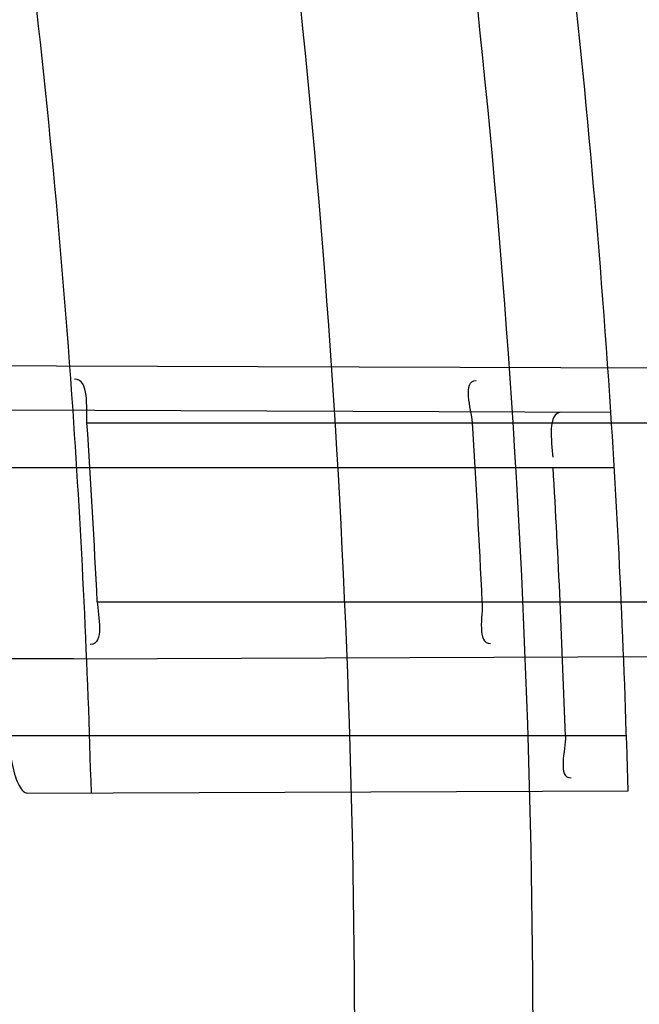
# Model space of a CAD drawing. Header units: millimetres. Extents: x 0 to 297, y 0 to 210.
# Tile 96 of 256: x 147.143 to 147.1638, y 93.0391 to 93.0721. Entities that reach past the tile are written whole.
import ezdxf

# ---------------------------------------------------------------- set-up
doc = ezdxf.new("R2010")
doc.units = ezdxf.units.MM
doc.header["$LTSCALE"] = 16.335
doc.layers.get('0').update_dxf_attribs({"linetype": 'CONTINUOUS'})
for name, color, linetype in [('01_GLOBAL', 7, 'CONTINUOUS'), ('INTFCLR_1', 7, 'CONTINUOUS'), ('INTFCLR_144815', 7, 'CONTINUOUS')]:
    doc.layers.add(name, color=color, linetype=linetype)

msp = doc.modelspace()

# ---------------------------------------------------------------- linework, layer by layer
at = {"color": 7, "linetype": 'Continuous'}
msp.add_circle((147.7028034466, 92.1254639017), 2.28, dxfattribs=at)
at = {"color": 9, "linetype": 'Continuous'}
msp.add_arc((147.7028034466, 92.1254639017), 2.2507792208, 92.9674534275, 177.0325465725, dxfattribs=at)
at = {"layer": '01_GLOBAL', "color": 7, "linetype": 'Continuous'}
msp.add_circle((147.7028034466, 92.1254639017), 2.31, dxfattribs=at)
at = {"layer": 'INTFCLR_1', "color": 6, "linetype": 'Continuous'}
for p, q in [((147.099431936, 93.06070035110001), (147.1442805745, 93.0605437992)), ((147.1448474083, 93.0507214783), (147.1001148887, 93.0505653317))]:
    msp.add_line(p, q, dxfattribs=at)
at = {"layer": 'INTFCLR_1', "color": 9, "linetype": 'Continuous'}
for p, q in [((147.1442805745, 93.0605437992), (147.194831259, 93.0603673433)), ((147.1628776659, 93.0589788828), (147.1426817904, 93.05904938)), ((147.1453021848, 93.0586316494), (147.1949129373, 93.0586316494)), ((147.142245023, 93.0571316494), (147.1629918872, 93.0571316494)), ((147.1456468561, 93.0526316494), (147.1952109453, 93.0526316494)), ((147.1448474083, 93.0507214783), (147.1953015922, 93.0508975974)), ((147.1634002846, 93.0481316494), (147.1426812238, 93.0481316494)), ((147.1433020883, 93.0462160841), (147.1634537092, 93.04628642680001))]:
    msp.add_line(p, q, dxfattribs=at)
at = {"layer": 'INTFCLR_1', "color": 6, "linetype": 'Continuous'}
msp.add_lwpolyline([(147.1427582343, 93.0473516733), (147.1427773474, 93.04724460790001), (147.1427983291, 93.0471411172), (147.1428211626, 93.0470411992), (147.1428459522, 93.0469442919), (147.142872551, 93.0468509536), (147.1429005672, 93.0467628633), (147.1429299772, 93.0466801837), (147.1429607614, 93.04660275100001), (147.1429925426, 93.0465317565), (147.1430253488, 93.04646728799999), (147.1430591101, 93.04640925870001), (147.1430933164, 93.0463586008), (147.1431279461, 93.0463154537), (147.1431629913, 93.0462796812), (147.1431979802, 93.0462518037), (147.143232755, 93.0462319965), (147.1432674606, 93.0462200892), (147.1433020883, 93.0462160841)], dxfattribs=at)
for centre, radius, start, end in [((146.8326356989, 93.03763164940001), 0.3620710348, 270, 90.00000002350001), ((146.8326356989, 93.03763164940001), 0.3440948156, 270, 90.00000002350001), ((146.8326356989, 93.03763164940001), 0.312931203, 1.5733270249, 3.9231443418), ((146.8326356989, 93.03763164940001), 0.330931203, 1.4986159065, 3.6985216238), ((146.8321389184, 93.0376320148), 0.3138665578, 2.7391998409, 3.8363115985), ((146.8330324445, 93.03763198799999), 0.3258756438, 2.6381874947, 3.6947414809), ((146.832917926, 93.037632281), 0.328601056, 1.8310102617, 3.4019618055)]:
    msp.add_arc(centre, radius, start, end, dxfattribs=at)
at = {"layer": 'INTFCLR_1', "color": 9, "linetype": 'Continuous'}
for radius, start, end in [(0.312931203, 3.9231443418, 7.0825175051), (0.330931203, 3.6985216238, 6.706499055)]:
    msp.add_arc((146.8326356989, 93.03763164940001), radius, start, end, dxfattribs=at)
for points, knots in [([(147.1545442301, 92.9256703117), (147.1552565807, 92.92760868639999), (147.1566525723, 92.9315227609), (147.1593123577, 92.9394604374), (147.1636279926, 92.9537082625), (147.1676297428, 92.9704311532), (147.1702721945, 92.98537709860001), (147.1713830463, 92.99300879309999), (147.1719563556, 92.9974228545), (147.1732796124, 93.008504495), (147.1746545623, 93.02743949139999), (147.1744340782, 93.04977945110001), (147.1733950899, 93.0642567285), (147.1727415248, 93.0709415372), (147.1722603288, 93.07538757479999), (147.1707735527, 93.08738744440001), (147.1673977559, 93.1066025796), (147.162533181, 93.1253625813), (147.1590536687, 93.13649711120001), (147.157745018, 93.1404798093), (147.1557541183, 93.1463465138), (147.1512626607, 93.1586117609), (147.1435063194, 93.176613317), (147.134673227, 93.19362029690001), (147.1285153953, 93.2040882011), (147.1256373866, 93.208747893), (147.1237254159, 93.21178528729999), (147.1185545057, 93.2197736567), (147.1098896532, 93.232033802), (147.0978538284, 93.2469589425), (147.0876594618, 93.2581464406), (147.0805381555, 93.26529742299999), (147.0766007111, 93.2690835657), (147.0711374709, 93.27418968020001), (147.06349057, 93.2808755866), (147.0552130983, 93.2873626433), (147.0499647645, 93.2910949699), (147.0474074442, 93.29281092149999), (147.0457289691, 93.2938897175), (147.0442255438, 93.294808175), (147.0429042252, 93.29556660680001), (147.041778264, 93.2961550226), (147.0407894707, 93.2966200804), (147.0400295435, 93.2968637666), (147.0393696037, 93.2970368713), (147.0390133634, 93.2966025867), (147.0393275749, 93.29599323), (147.0397818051, 93.29522393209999), (147.0406181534, 93.29416107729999), (147.0417305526, 93.2928514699), (147.0430342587, 93.2914101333), (147.0444632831, 93.289871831), (147.0465759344, 93.2876354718), (147.0495827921, 93.28449215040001), (147.0551951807, 93.2786029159), (147.0613248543, 93.27199583), (147.0669087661, 93.26568094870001), (147.0703603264, 93.2616654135), (147.0759105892, 93.2550734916), (147.0844077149, 93.2443909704), (147.0955472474, 93.22884910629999), (147.1036099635, 93.2161613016), (147.1088887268, 93.20713012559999), (147.1124703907, 93.200778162), (147.1186494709, 93.1891839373), (147.1269016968, 93.171675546), (147.1325946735, 93.1570782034), (147.1352425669, 93.1495098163)], [0, 0, 0, 0, 0.0103792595, 0.0208842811, 0.0420721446, 0.0851858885, 0.1071984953, 0.1183380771, 0.123943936, 0.1295693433, 0.1744299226, 0.2192388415, 0.2417237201, 0.2473597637, 0.2529962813, 0.2641993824, 0.3081295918, 0.3509327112, 0.3614952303, 0.3667582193, 0.3720021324, 0.3926323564, 0.4323913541, 0.4704239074, 0.4888657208, 0.4934194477, 0.497950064, 0.5069039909, 0.5412450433, 0.5733438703, 0.6032118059, 0.6172673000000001, 0.6240601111, 0.6306649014, 0.6548506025, 0.6750843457, 0.6834913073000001, 0.6872123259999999, 0.6905622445, 0.6935176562, 0.6960693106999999, 0.6982084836, 0.6999280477, 0.7014829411, 0.7024060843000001, 0.7029587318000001, 0.7038763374, 0.7054334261, 0.7076628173, 0.7105600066, 0.714112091, 0.7174145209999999, 0.7211168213, 0.7295725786, 0.7392778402, 0.7620040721, 0.7748640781, 0.7816422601, 0.7886165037, 0.8181744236, 0.8502177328, 0.884679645, 0.8936796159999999, 0.902792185, 0.9213283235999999, 0.9597006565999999, 1, 1, 1, 1]), ([(147.0432510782, 93.2956316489), (147.0440337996, 93.2956315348), (147.0461901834, 93.29448394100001), (147.048762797, 93.29308623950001), (147.05126835, 93.29149221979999), (147.0538664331, 93.2897847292), (147.0591995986, 93.28606265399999), (147.0676125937, 93.27960414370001), (147.0753919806, 93.27294276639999), (147.0809499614, 93.26785658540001), (147.0849532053, 93.2640878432), (147.0921910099, 93.25697312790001), (147.1025540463, 93.2458430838), (147.114792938, 93.2309925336), (147.1236090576, 93.2187883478), (147.1288703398, 93.210836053), (147.1308146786, 93.20781404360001), (147.1337403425, 93.20317969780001), (147.1399980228, 93.19277282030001), (147.1489774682, 93.17586162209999), (147.1568675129, 93.15795089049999), (147.1614367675, 93.1457458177), (147.1634614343, 93.13990986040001), (147.1647919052, 93.13594917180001), (147.1683281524, 93.12488035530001), (147.1732735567, 93.1062283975), (147.1767074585, 93.0871131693), (147.1782194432, 93.07517712), (147.1787086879, 93.07075571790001), (147.1793731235, 93.0641085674), (147.1804294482, 93.0497128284), (147.1806536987, 93.0274948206), (147.1792555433, 93.0086652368), (147.1779104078, 92.9976470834), (147.1773275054, 92.9932574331), (147.1761979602, 92.9856672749), (147.1735104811, 92.97079983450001), (147.1694409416, 92.95416803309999), (147.1650544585, 92.9400032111), (147.1623504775, 92.9321098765), (147.1609312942, 92.9282176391), (147.1602071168, 92.92629007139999)], [0, 0, 0, 0, 0.0056084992, 0.016622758, 0.0214510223, 0.0268121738, 0.0389184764, 0.0680276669, 0.1027789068, 0.1122614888, 0.1220107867, 0.1421735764, 0.1849752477, 0.2309092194, 0.2799812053, 0.2927645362, 0.2992310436, 0.3057293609, 0.3320345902, 0.3862266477, 0.4428037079, 0.4721337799, 0.479586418, 0.4870651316, 0.5020714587, 0.5628449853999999, 0.6251697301, 0.6410581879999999, 0.6490513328, 0.6570434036, 0.6889243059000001, 0.7524504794, 0.8160576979, 0.8240355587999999, 0.8319861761, 0.8477866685, 0.8790166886, 0.9402183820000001, 0.9703167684, 0.9852456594, 1, 1, 1, 1]), ([(147.1352425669, 93.1495098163), (147.1379952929, 93.14164178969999), (147.1429940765, 93.1254736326), (147.1477529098, 93.1046918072), (147.1501024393, 93.09081219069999), (147.151047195, 93.08426445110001), (147.151638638, 93.07985863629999), (147.1530856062, 93.06772189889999), (147.1544764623, 93.04770806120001), (147.1542807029, 93.0276232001), (147.1535512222, 93.0153442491), (147.1532177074, 93.0108633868), (147.1526544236, 93.00419454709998), (147.1511010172, 92.9899942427), (147.1474849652, 92.9685843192), (147.1430641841, 92.95080514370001), (147.1400632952, 92.9406015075), (147.1388460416, 92.9366002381), (147.1366541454, 92.9297366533), (147.1320236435, 92.91648816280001), (147.124625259, 92.8984289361), (147.1170139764, 92.8829220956), (147.1121048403, 92.87387096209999), (147.1103239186, 92.8706785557), (147.1076776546, 92.8660211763), (147.101977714, 92.8564219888), (147.0929326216, 92.8426084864), (147.0818447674, 92.827530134), (147.0738492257, 92.81769368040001), (147.0692400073, 92.8122947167), (147.0675023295, 92.81027962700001), (147.0645699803, 92.8069282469), (147.059151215, 92.8008948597), (147.053263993, 92.7946267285), (147.047929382, 92.78903803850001), (147.0447760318, 92.7857530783), (147.0421529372, 92.78285660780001), (147.0404461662, 92.78102579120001), (147.0382254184, 92.7776381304), (147.0420399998, 92.77914588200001), (147.0441807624, 92.7804356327), (147.0467768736, 92.78202657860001), (147.049052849, 92.7835556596), (147.0517912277, 92.7854541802), (147.0555009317, 92.78817176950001), (147.0602492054, 92.79186222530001), (147.067344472, 92.7977012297), (147.0736957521, 92.8033972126), (147.0792529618, 92.8087266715), (147.0832359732, 92.812657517), (147.0904141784, 92.8200586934), (147.1006451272, 92.8316000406), (147.1126583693, 92.84694521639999), (147.1212603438, 92.85951606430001), (147.1263733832, 92.8676917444), (147.1282611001, 92.87079789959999), (147.1311015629, 92.87556381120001), (147.1371674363, 92.88626496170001), (147.1458250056, 92.9036348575), (147.1517810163, 92.9181513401), (147.1545442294, 92.9256703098)], [0, 0, 0, 0, 0.0419449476, 0.0850695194, 0.1071739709, 0.1127634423, 0.1183584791, 0.1295423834, 0.1742656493, 0.2191961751, 0.2304978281, 0.2361598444, 0.2418057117, 0.2641744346, 0.3080240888, 0.3509528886, 0.3562644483, 0.3615432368, 0.3719979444, 0.3925183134, 0.4321501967, 0.4701192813, 0.4793724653, 0.4839620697, 0.48851378, 0.5063269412, 0.5401307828, 0.5715496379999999, 0.6004673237, 0.6038923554, 0.6072711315, 0.6138564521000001, 0.6263016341, 0.6480618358, 0.6572019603, 0.6650284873, 0.6713159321, 0.6759369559, 0.6799952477, 0.6841765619, 0.6887949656, 0.6950107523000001, 0.6986911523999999, 0.7027318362, 0.7117342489, 0.7218512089, 0.7329803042, 0.7579718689, 0.7647510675, 0.7717251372, 0.7861300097, 0.8166264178, 0.8492835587, 0.8841348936, 0.8932111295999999, 0.8978052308, 0.9024247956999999, 0.92112918, 0.9596906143, 1, 1, 1, 1]), ([(147.0432510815, 92.7796316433), (147.0431330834, 92.7796316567), (147.0428441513, 92.77968862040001), (147.0428590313, 92.7802080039), (147.043168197, 92.78074236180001), (147.0437027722, 92.7815366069), (147.0445175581, 92.7825251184), (147.046088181, 92.7843056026), (147.0479460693, 92.786252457), (147.0500136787, 92.7883830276), (147.0523867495, 92.79080681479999), (147.0572874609, 92.7957986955), (147.0632966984, 92.8020416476), (147.0688203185, 92.8080382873), (147.0718101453, 92.8113712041), (147.0735816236, 92.81337496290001), (147.0782783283, 92.8187413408), (147.0864250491, 92.8285190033), (147.0977271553, 92.8435162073), (147.106950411, 92.8572622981), (147.1127640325, 92.86681826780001), (147.1154623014, 92.871453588), (147.1172776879, 92.87462997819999), (147.1222795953, 92.88363180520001), (147.1300362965, 92.8990567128), (147.1375818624, 92.91703545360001), (147.1423047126, 92.93022711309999), (147.1445398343, 92.9370600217), (147.1457809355, 92.941042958), (147.1488392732, 92.9511954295), (147.1533458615, 92.9688880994), (147.157034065, 92.99020578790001), (147.1586182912, 93.0043449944), (147.159192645, 93.0109841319), (147.1595326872, 93.0154446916), (147.1602764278, 93.0276675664), (147.1604760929, 93.0476640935), (147.1590577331, 93.0675881), (147.157582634, 93.0796680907), (147.1569796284, 93.0840538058), (147.1560162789, 93.0905724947), (147.1536199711, 93.10439313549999), (147.1487661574, 93.12508522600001), (147.1436711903, 93.1411717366), (147.1408661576, 93.1489990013)], [0, 0, 0, 0, 0.0008731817, 0.001718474, 0.0032338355, 0.0055641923, 0.008732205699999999, 0.0127298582, 0.0231213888, 0.0286463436, 0.0346993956, 0.04822263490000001, 0.0804125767, 0.0988155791, 0.1085508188, 0.1135449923, 0.1186070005, 0.1613231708, 0.2076862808, 0.2575123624, 0.2837454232, 0.2904461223, 0.2972015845, 0.3108183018, 0.3666504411, 0.4248609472, 0.4549769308, 0.4703146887, 0.4780576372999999, 0.4858477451, 0.5487776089, 0.6130123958, 0.6457680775, 0.6540347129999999, 0.6623246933, 0.6788711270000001, 0.74464742, 0.8101273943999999, 0.8265053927, 0.8346996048, 0.8428861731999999, 0.8752668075, 0.9384714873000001, 1, 1, 1, 1])]:
    msp.add_open_spline(points, degree=3, knots=knots, dxfattribs=at)
at = {"layer": 'INTFCLR_1', "color": 6, "linetype": 'Continuous'}
for points, knots in [([(147.0687421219, 93.29563164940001), (147.0680098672, 93.29563164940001), (147.0693330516, 93.2931111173), (147.0704693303, 93.29172068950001), (147.0723263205, 93.28928078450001), (147.0746177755, 93.2865210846), (147.0775470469, 93.28299903), (147.080971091, 93.27890891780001), (147.0846437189, 93.27446035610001), (147.0882701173, 93.26998999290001), (147.0916458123, 93.2657319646), (147.0947448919, 93.2617356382), (147.0975630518, 93.2580185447), (147.100110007, 93.25458663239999), (147.1024035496, 93.25143207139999), (147.1044661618, 93.24854131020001), (147.1063189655, 93.24589767), (147.1079764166, 93.2434940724), (147.109457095, 93.2413147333), (147.1107791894, 93.2393416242), (147.1119635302, 93.23755181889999), (147.1130167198, 93.235942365), (147.1139517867, 93.2344985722), (147.1147816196, 93.2332054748), (147.1157213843, 93.2317287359), (147.1167390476, 93.23011252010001), (147.1179255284, 93.2282043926), (147.1189332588, 93.2265622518), (147.1198501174, 93.2250516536), (147.1206424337, 93.2237350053), (147.1215180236, 93.2222660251), (147.1224842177, 93.22062728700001), (147.1235503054, 93.2187965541), (147.1247223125, 93.21675634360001), (147.1260120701, 93.2144766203), (147.1274302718, 93.21192636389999), (147.1289898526, 93.20906621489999), (147.1307073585, 93.2058462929), (147.1325944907, 93.2022184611), (147.1346618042, 93.1981270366), (147.1369222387, 93.1935038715), (147.1393944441, 93.1882537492), (147.1420944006, 93.1822619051), (147.1450364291, 93.1753818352), (147.1482313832, 93.1674373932), (147.1516877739, 93.1581768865), (147.1553587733, 93.14738762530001), (147.1590017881, 93.1353669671), (147.1623609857, 93.1226214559), (147.1652568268, 93.10972884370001), (147.1676651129, 93.0968010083), (147.1695853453, 93.0838891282), (147.1710275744, 93.0709911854), (147.1719965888, 93.05813761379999), (147.1725011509, 93.0453158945), (147.1725469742, 93.0325462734), (147.1721391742, 93.0198169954), (147.171280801, 93.0071297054), (147.1699742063, 92.99449457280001), (147.1682169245, 92.9818861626), (147.1660086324, 92.9693213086), (147.1633383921, 92.9567727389), (147.1602041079, 92.94425636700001), (147.1566465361, 92.9319458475), (147.1528751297, 92.9204393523), (147.1491593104, 92.9102243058), (147.1457087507, 92.9015000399), (147.1425365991, 92.8940034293), (147.1396288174, 92.8875126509), (147.136972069, 92.8818585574), (147.1345472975, 92.8769025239), (147.1323371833, 92.8725413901), (147.130325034, 92.8686912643), (147.1284994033, 92.8652891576), (147.1268466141, 92.8622800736), (147.1253496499, 92.85960988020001), (147.1239936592, 92.85723391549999), (147.1227647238, 92.8551144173), (147.1216541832, 92.85322630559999), (147.1206539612, 92.8515468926), (147.1197533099, 92.8500510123), (147.1189386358, 92.8487109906), (147.1179864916, 92.8471584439), (147.1170567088, 92.8456599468), (147.1160957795, 92.84412860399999), (147.1152647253, 92.8428151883), (147.1143298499, 92.84135168), (147.1132770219, 92.8397205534), (147.1120898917, 92.837902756), (147.1107550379, 92.8358842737), (147.109257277, 92.8336513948), (147.107577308, 92.8311858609), (147.1056960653, 92.8284703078), (147.1035922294, 92.82548916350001), (147.1012492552, 92.8222342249), (147.0986446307, 92.81869165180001), (147.095755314, 92.8148491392), (147.0925736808, 92.81071697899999), (147.0890986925, 92.8063077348), (147.0853575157, 92.80167437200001), (147.0815402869, 92.7970384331), (147.0779667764, 92.7927652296), (147.0748968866, 92.789078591), (147.0724998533, 92.7861981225), (147.070552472, 92.7836530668), (147.0693788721, 92.7822194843), (147.0679949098, 92.7796316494), (147.0687421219, 92.7796316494)], [0, 0, 0, 0, 0.003860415, 0.007501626, 0.0124785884, 0.0188917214, 0.0268498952, 0.0364677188, 0.0470694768, 0.0572444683, 0.0668187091, 0.0757144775, 0.083905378, 0.09140992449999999, 0.0982451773, 0.1044667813, 0.1101313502, 0.1152642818, 0.1198589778, 0.1240215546, 0.1277856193, 0.1311734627, 0.1341617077, 0.1368541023, 0.1392736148, 0.1433897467, 0.1469230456, 0.1511192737, 0.1535471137, 0.1562389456, 0.1592204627, 0.1625628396, 0.1662680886, 0.1703891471, 0.174967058, 0.1800766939, 0.1857729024, 0.1921414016, 0.1993155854, 0.2073311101, 0.2163077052, 0.2264451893, 0.2379233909, 0.250953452, 0.2658909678, 0.283062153, 0.3030578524, 0.3259639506, 0.3492662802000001, 0.3725305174, 0.3956109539, 0.4185782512, 0.4413347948, 0.4640172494, 0.4865192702, 0.508968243, 0.531324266, 0.5536477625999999, 0.5759939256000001, 0.5982772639, 0.620747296, 0.6432362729, 0.6658996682, 0.68875599, 0.7107777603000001, 0.7297237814, 0.7460531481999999, 0.7602331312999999, 0.7726347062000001, 0.7835467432, 0.793166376, 0.8017211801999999, 0.8093215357, 0.8160683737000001, 0.8220758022, 0.8274205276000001, 0.8322066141, 0.8364980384, 0.8403367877, 0.8437547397, 0.8468031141, 0.8495420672, 0.8520223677, 0.8564046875, 0.8588391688, 0.8615533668, 0.8645986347, 0.8679945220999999, 0.8717882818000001, 0.8760445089, 0.8807522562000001, 0.8859628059, 0.8917731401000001, 0.898168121, 0.9051985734, 0.9129160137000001, 0.9213486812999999, 0.9305434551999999, 0.9404096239, 0.9509435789, 0.961943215, 0.9720502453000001, 0.980371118, 0.9870628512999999, 0.992271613, 0.9960607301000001, 1, 1, 1, 1]), ([(147.0687421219, 92.7796316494), (147.0695765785, 92.7796316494), (147.0710237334, 92.7806068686), (147.0732486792, 92.7819463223), (147.0757995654, 92.7837998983), (147.0789536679, 92.78621498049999), (147.0827092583, 92.7892984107), (147.0868482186, 92.7928925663), (147.0910477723, 92.79673500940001), (147.0950116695, 92.80053311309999), (147.0986438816, 92.80415209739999), (147.1019501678, 92.80756746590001), (147.1049461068, 92.8107620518), (147.107653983, 92.813732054), (147.1100921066, 92.81647650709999), (147.1122806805, 92.81899733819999), (147.1142479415, 92.8213114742), (147.1160099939, 92.82342388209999), (147.1175861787, 92.82534548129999), (147.1189934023, 92.8270878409), (147.1202530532, 92.828669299), (147.1213970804, 92.83012358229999), (147.1225240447, 92.83157239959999), (147.123724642, 92.8331346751), (147.1249992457, 92.8348159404), (147.1262604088, 92.83650316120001), (147.1274992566, 92.8381825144), (147.1287882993, 92.8399539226), (147.1302152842, 92.8419444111), (147.131810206, 92.84420661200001), (147.1335924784, 92.846783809), (147.1355808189, 92.8497229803), (147.1377917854, 92.8530728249), (147.140242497, 92.8568933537), (147.1429592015, 92.861268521), (147.1459674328, 92.8662949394), (147.1492907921, 92.8720905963), (147.1529541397, 92.8788115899), (147.1569786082, 92.8866408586), (147.1613909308, 92.895852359), (147.1661049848, 92.9065772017), (147.1708180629, 92.91847841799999), (147.1752249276, 92.93102624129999), (147.1791389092, 92.9437452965), (147.1825261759, 92.9565113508), (147.1853979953, 92.9693107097), (147.1877529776, 92.9820756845), (147.1896101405, 92.9948409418), (147.1909735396, 93.00755209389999), (147.1918561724, 93.02022938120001), (147.1922659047, 93.0328602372), (147.1922092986, 93.0454468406), (147.1916906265, 93.0579966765), (147.1907127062, 93.07050178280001), (147.1892753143, 93.0829675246), (147.187377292, 93.0953920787), (147.1850186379, 93.1077564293), (147.1821898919, 93.1200882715), (147.1788863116, 93.1323721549), (147.1750915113, 93.1446222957), (147.1708160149, 93.1567764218), (147.1662306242, 93.1683760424), (147.1616300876, 93.17888244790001), (147.1573218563, 93.1879248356), (147.1533932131, 93.19561622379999), (147.1498208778, 93.2022183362), (147.1465812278, 93.20791453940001), (147.1436479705, 93.2128584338), (147.140997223, 93.2171670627), (147.1386015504, 93.22093898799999), (147.1364409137, 93.22424590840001), (147.1344943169, 93.2271532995), (147.1327470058, 93.229707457), (147.1311776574, 93.2319576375), (147.1297748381, 93.23393568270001), (147.1285161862, 93.23568453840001), (147.1273854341, 93.237235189), (147.1263043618, 93.2387000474), (147.1251805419, 93.2402055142), (147.1239422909, 93.24184332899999), (147.1226668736, 93.2435068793), (147.1213873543, 93.2451529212), (147.120091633, 93.2467985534), (147.1186694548, 93.2485796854), (147.1170808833, 93.2505381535), (147.1153015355, 93.25269419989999), (147.1133143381, 93.2550569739), (147.1110956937, 93.2576388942), (147.1086258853, 93.2604465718), (147.1058792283, 93.263488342), (147.1028357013, 93.2667628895), (147.099478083, 93.27026211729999), (147.0957850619, 93.2739726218), (147.0917574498, 93.27786179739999), (147.0874623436, 93.28182281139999), (147.0831967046, 93.28555323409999), (147.0792915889, 93.2887810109), (147.0760051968, 93.2913109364), (147.073359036, 93.29324438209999), (147.0710713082, 93.29462673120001), (147.0695920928, 93.29563164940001), (147.0687421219, 93.29563164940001)], [0, 0, 0, 0, 0.0042187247, 0.0081401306, 0.0133978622, 0.0200459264, 0.0282638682, 0.0379443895, 0.0477615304, 0.05703690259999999, 0.0656973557, 0.0736821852, 0.0810680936, 0.0878383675, 0.0940009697, 0.0996271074, 0.1047154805, 0.1093563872, 0.1135342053, 0.1172803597, 0.1206792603, 0.1237557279, 0.1266349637, 0.1299589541, 0.1337168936, 0.1373013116, 0.1406085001, 0.1442672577, 0.148377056, 0.1529904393, 0.1582606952, 0.164218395, 0.1709303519, 0.1785521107, 0.1871652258, 0.1969659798, 0.2081658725, 0.2209392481, 0.2356613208, 0.2526660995, 0.2725685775, 0.2948769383, 0.3173640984, 0.3397873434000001, 0.3621386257, 0.3841211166, 0.4060891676, 0.4277469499, 0.4493218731, 0.470705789, 0.4919793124, 0.5131981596, 0.5343255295, 0.5554668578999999, 0.5765984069, 0.5977513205, 0.6189954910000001, 0.6402209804, 0.6617015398, 0.6832900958, 0.7050415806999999, 0.7268239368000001, 0.7463339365, 0.7630160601, 0.7774553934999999, 0.7899931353, 0.8009638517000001, 0.8105830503, 0.8190545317, 0.8265380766, 0.8331730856, 0.8390248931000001, 0.8442268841, 0.8488182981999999, 0.8528943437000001, 0.8564866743, 0.8597116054, 0.8625968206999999, 0.8656908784, 0.8692094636, 0.8729771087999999, 0.8762884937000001, 0.879749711, 0.8835661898, 0.8878115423, 0.8924986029, 0.8976989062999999, 0.9034198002, 0.9097088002, 0.9166034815, 0.9241390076, 0.9323094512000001, 0.9411199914, 0.9506041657, 0.9606137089, 0.9706541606, 0.9792553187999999, 0.9862062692, 0.9916647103, 0.9957028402, 1, 1, 1, 1])]:
    msp.add_open_spline(points, degree=3, knots=knots, dxfattribs=at)
for points in [[(147.1453021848, 93.0586316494), (147.1452683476, 93.0591362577), (147.1453935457, 93.0600894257), (147.1448878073, 93.060091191)], [(147.1582307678, 93.0586316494), (147.158200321, 93.0591031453), (147.1578861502, 93.06004495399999), (147.1583586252, 93.06004330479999)], [(147.1612352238, 93.058984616), (147.1607239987, 93.05898640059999), (147.1608961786, 93.0579926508), (147.1609265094, 93.05748232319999)], [(147.1456468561, 93.0526316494), (147.1456699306, 93.0521493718), (147.145897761, 93.0512035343), (147.1454149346, 93.05120184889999)], [(147.1585626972, 93.0526316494), (147.1585846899, 93.0521543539), (147.1583662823, 93.0512244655), (147.1588440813, 93.0512261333)], [(147.1613512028, 93.0481316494), (147.1613663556, 93.04765774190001), (147.161068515, 93.0467204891), (147.1615426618, 93.0467221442)]]:
    msp.add_open_spline(points, degree=3, dxfattribs=at)
at = {"layer": 'INTFCLR_144815', "color": 6, "linetype": 'Continuous'}
for radius in [0.3828680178, 0.364857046]:
    msp.add_circle((146.8326356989, 93.03763164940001), radius, dxfattribs=at)
for radius, start, end in [(0.5278075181, 313.9937911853, 154.5150993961), (0.49294334, 282.2440355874, 71.2863570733), (0.4069633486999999, 316.9838592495, 43.0161407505)]:
    msp.add_arc((146.8326356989, 93.03763164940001), radius, start, end, dxfattribs=at)
at = {"layer": 'INTFCLR_144815', "color": 9, "linetype": 'Continuous'}
for radius, start, end in [(0.3958087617, 314.0862202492, 45.9137797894), (0.3838160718, 314.0319604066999, 45.9680396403)]:
    msp.add_arc((146.8326356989, 93.03763164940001), radius, start, end, dxfattribs=at)
at = {"layer": 'INTFCLR_144815', "color": 6, "linetype": 'Continuous'}
for points, knots in [([(147.1951703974, 93.0376316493), (147.1951703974, 93.03951723), (147.195142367, 93.0432888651), (147.1950162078, 93.0489460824), (147.1948058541, 93.05460331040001), (147.1945111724, 93.06026056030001), (147.1941319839, 93.065917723), (147.1936680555, 93.07157476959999), (147.1931191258, 93.07723143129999), (147.1924848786, 93.0828875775), (147.1917649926, 93.0885427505), (147.1909590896, 93.0941966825), (147.1900668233, 93.0998486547), (147.1890877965, 93.10549815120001), (147.1880216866, 93.1111441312), (147.1868681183, 93.11678582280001), (147.1856268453, 93.1224218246), (147.1842975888, 93.12805097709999), (147.1828802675, 93.133671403), (147.1813747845, 93.1392814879), (147.1797813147, 93.1448788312), (147.1781000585, 93.1504612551), (147.1763315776, 93.15602572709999), (147.1744765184, 93.16156938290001), (147.1725359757, 93.1670884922), (147.1705112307, 93.172579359), (147.1684040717, 93.17803752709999), (147.1662166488, 93.1834583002), (147.1639516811, 93.1888363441), (147.1616124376, 93.19416587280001), (147.1592028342, 93.19944055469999), (147.1567275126, 93.2046534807), (147.1541918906, 93.20979719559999), (147.1516022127, 93.2148637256), (147.148965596, 93.21984460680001), (147.1462900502, 93.22473095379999), (147.1435844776, 93.2295135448), (147.1408586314, 93.2341829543), (147.1381230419, 93.2387297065), (147.1353888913, 93.24314447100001), (147.1326678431, 93.2474182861), (147.1299718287, 93.25154279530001), (147.1273128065, 93.25551047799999), (147.1247025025, 93.25931486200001), (147.1221521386, 93.2629507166), (147.1196721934, 93.26641417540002), (147.1172721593, 93.26970285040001), (147.1149604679, 93.27281571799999), (147.1127444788, 93.27575294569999), (147.1106305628, 93.2785156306), (147.1086237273, 93.2811061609), (147.1067274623, 93.28352828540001), (147.1049435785, 93.2857872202), (147.103272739, 93.2878889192), (147.1017147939, 93.28983965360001), (147.100269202, 93.2916455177), (147.0989350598, 93.2933124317), (147.097711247, 93.2948460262), (147.0965964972, 93.296251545), (147.0955896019, 93.2975338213), (147.0946891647, 93.29869700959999), (147.0938941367, 93.299745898), (147.0932019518, 93.3006821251), (147.0926142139, 93.30151619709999), (147.0921197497, 93.3022305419), (147.0916656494, 93.30302868), (147.0911667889, 93.3035998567), (147.0911815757, 93.3046267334), (147.091447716, 93.30463154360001)], [0, 0, 0, 0, 0.0193188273, 0.0386418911, 0.05797372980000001, 0.0773181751, 0.0966800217, 0.1160624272, 0.1354702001, 0.1549057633, 0.1743738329, 0.1938759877, 0.2134167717, 0.2329964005, 0.2526187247, 0.2722829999, 0.2919923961, 0.3117443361, 0.3315407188, 0.3513772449, 0.37125414, 0.391164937, 0.4111075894, 0.4310729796, 0.4510561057, 0.4710451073, 0.4910305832, 0.5109984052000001, 0.5309330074, 0.5508166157, 0.5706284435, 0.590344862, 0.6099392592, 0.6293819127, 0.6486401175, 0.6676780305, 0.6864570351, 0.7049360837, 0.7230721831, 0.7408210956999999, 0.7581383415, 0.7749801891, 0.7913047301, 0.8070730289, 0.822250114, 0.8368060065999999, 0.8507161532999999, 0.8639624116, 0.8765312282, 0.8884132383, 0.8996029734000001, 0.9101049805, 0.9199296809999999, 0.9290934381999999, 0.9376135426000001, 0.9455077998, 0.9527934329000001, 0.9594885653, 0.9656100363, 0.9711731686, 0.9761922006, 0.9806816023, 0.9846553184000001, 0.9881278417, 0.9911127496, 0.9936230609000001, 0.9972727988, 1, 1, 1, 1]), ([(147.1000017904, 92.7706317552), (147.099727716, 92.7706367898), (147.0997250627, 92.7716931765), (147.1002170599, 92.7722851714), (147.1006721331, 92.7731087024), (147.1011651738, 92.77384567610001), (147.1017516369, 92.7747055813), (147.1024417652, 92.7756704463), (147.1032341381, 92.776750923), (147.1041312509, 92.7779487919), (147.1051340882, 92.7792688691), (147.1062444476, 92.78071599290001), (147.1074648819, 92.7822968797), (147.1087976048, 92.7840181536), (147.1102428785, 92.785884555), (147.1117982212, 92.78789788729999), (147.1134596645, 92.79005859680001), (147.1152251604, 92.79237013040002), (147.1170968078, 92.79484195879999), (147.11907733, 92.797485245), (147.1211639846, 92.8003047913), (147.1233499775, 92.8033005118), (147.1256270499, 92.80647066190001), (147.1279885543, 92.8098160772), (147.1304260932, 92.8133353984), (147.1329303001, 92.81702596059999), (147.1354909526, 92.8208837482), (147.1380971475, 92.8249034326), (147.1407375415, 92.8290785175), (147.1434005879, 92.83340150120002), (147.1460747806, 92.83786408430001), (147.1487488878, 92.8424574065), (147.1514121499, 92.8471722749), (147.1540544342, 92.8519993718), (147.1566663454, 92.856929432), (147.1592392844, 92.8619533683), (147.1617654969, 92.8670624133), (147.1642380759, 92.8722482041), (147.1666509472, 92.8775028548), (147.168998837, 92.8828190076), (147.1712772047, 92.8881898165), (147.1734821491, 92.89360886), (147.1756107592, 92.89907116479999), (147.1776563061, 92.90456069), (147.179616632, 92.91007104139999), (147.1814926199, 92.91560357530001), (147.1832864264, 92.9211651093), (147.1849983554, 92.9267575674), (147.1866261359, 92.93237403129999), (147.1881687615, 92.93801125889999), (147.1896244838, 92.9436621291), (147.1909923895, 92.9493212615), (147.1922727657, 92.95498763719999), (147.1934660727, 92.96066109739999), (147.1945727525, 92.96634163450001), (147.1955930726, 92.9720286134), (147.1965271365, 92.9777204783), (147.1973750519, 92.98341533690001), (147.1981370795, 92.9891120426), (147.1988135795, 92.99481027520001), (147.1994048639, 93.0005096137), (147.1999112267, 93.00620974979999), (147.2003329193, 93.0119102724), (147.2006701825, 93.01761113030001), (147.2009232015, 93.0233121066), (147.2010921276, 93.0290132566), (147.2011770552, 93.0347144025), (147.2011780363, 93.0404156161), (147.2010950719, 93.0461167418), (147.2009281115, 93.0518178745), (147.2006770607, 93.05751885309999), (147.2003417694, 93.0632197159), (147.1999220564, 93.0689202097), (147.1994176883, 93.074620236), (147.198828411, 93.080319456), (147.1981539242, 93.0860176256), (147.1973939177, 93.0917142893), (147.1965480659, 93.09740890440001), (147.1956160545, 93.10310072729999), (147.1945975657, 93.1087889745), (147.1934922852, 93.1144727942), (147.1923000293, 93.1201506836), (147.1910207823, 93.12582057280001), (147.1896545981, 93.131480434), (147.1882014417, 93.1371288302), (147.1866611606, 93.1427648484), (147.1850338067, 93.14838687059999), (147.1833198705, 93.1539920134), (147.1815202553, 93.1595765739), (147.1796361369, 93.1651366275), (147.1776688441, 93.17066839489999), (147.1756200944, 93.17616762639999), (147.1734920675, 93.1816295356), (147.1712874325, 93.1870488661), (147.1690094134, 93.1924198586), (147.1666618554, 93.1977362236), (147.1642492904, 93.2029911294), (147.1617769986, 93.20817719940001), (147.1592510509, 93.21328655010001), (147.1566783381, 93.2183108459), (147.1540666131, 93.2232413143), (147.1514244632, 93.2280688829), (147.1487612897, 93.23278426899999), (147.1460872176, 93.23737816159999), (147.1434130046, 93.2418413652), (147.1407498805, 93.2461650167), (147.1381093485, 93.2503408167), (147.1355029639, 93.2543612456), (147.1329420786, 93.2582197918), (147.1304375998, 93.2619111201), (147.1279997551, 93.265431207), (147.125637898, 93.26877740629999), (147.1233603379, 93.27194848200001), (147.1211742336, 93.2749445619), (147.1190855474, 93.2777670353), (147.1170990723, 93.2804183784), (147.1152184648, 93.2829020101), (147.1134463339, 93.2852221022), (147.1117843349, 93.2873834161), (147.1102333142, 93.2893910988), (147.1087934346, 93.2912505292), (147.1074642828, 93.2929671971), (147.1062450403, 93.2945465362), (147.1051345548, 93.29599381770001), (147.1041315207, 93.2973141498), (147.1032343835, 93.29851204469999), (147.1024419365, 93.2995926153), (147.1017517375, 93.30055757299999), (147.1011652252, 93.30141754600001), (147.1006721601, 93.3021545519), (147.1002170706, 93.3029781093), (147.0997250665, 93.30357011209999), (147.0997277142, 93.304626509), (147.1000017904, 93.30463154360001)], [0, 0, 0, 0, 0.0014101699, 0.0032891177, 0.0045779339, 0.0061083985, 0.0078869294, 0.009919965, 0.0122145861, 0.0147783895, 0.0176190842, 0.0207426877, 0.0241618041, 0.0278931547, 0.0319414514, 0.0363053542, 0.040981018, 0.0459630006, 0.0512683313, 0.0569309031, 0.0629543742, 0.0693130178, 0.0760084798, 0.08303351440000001, 0.0903785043, 0.09803123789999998, 0.105976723, 0.1141977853, 0.122675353, 0.1313888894, 0.140317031, 0.1494380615, 0.1587304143, 0.1681731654, 0.1777462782, 0.187430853, 0.1972092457, 0.2070653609, 0.2169845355, 0.2269535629, 0.2369608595, 0.2469959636, 0.2570491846, 0.2671179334, 0.2771316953, 0.2871355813, 0.2971697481, 0.3071923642, 0.3172217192, 0.3272506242, 0.3372572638, 0.3472396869, 0.357200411, 0.3671408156, 0.3770633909, 0.3869713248, 0.3968625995, 0.4067348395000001, 0.4165894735, 0.4264283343, 0.4362532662, 0.4460650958, 0.4558661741, 0.4656577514, 0.4754424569, 0.4852217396, 0.4949982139, 0.504773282, 0.5145496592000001, 0.5243287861, 0.5341133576, 0.5439047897, 0.5537055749, 0.5635169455, 0.5733411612, 0.5831795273, 0.5930338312, 0.6029053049, 0.6127948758, 0.6227033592, 0.6326318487, 0.6425809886, 0.652548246, 0.6625317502, 0.6725323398, 0.682550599, 0.6925874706, 0.7026400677, 0.7127021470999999, 0.7227700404, 0.7328393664, 0.7429043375, 0.7529583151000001, 0.7629934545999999, 0.7730007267, 0.7829699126, 0.7928892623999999, 0.8027455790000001, 0.8125242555, 0.8222091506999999, 0.8317827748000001, 0.8412261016, 0.8505191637, 0.8596410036, 0.8685700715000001, 0.8772846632, 0.8857633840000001, 0.8939857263, 0.9019325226, 0.9095865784, 0.9169329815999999, 0.9239594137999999, 0.9306564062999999, 0.9370174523, 0.9430388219, 0.9487194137, 0.9540603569, 0.95906494, 0.9637380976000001, 0.9680861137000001, 0.9721162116, 0.9758363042, 0.9792548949, 0.9823802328, 0.9852207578, 0.987784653, 0.9900795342, 0.9921128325, 0.9938914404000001, 0.9954219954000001, 0.9967108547, 0.9985898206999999, 1, 1, 1, 1]), ([(147.0748011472, 93.29563164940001), (147.0745610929, 93.29563164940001), (147.0744848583, 93.2947249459), (147.0751057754, 93.2940118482), (147.0758580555, 93.29272557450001), (147.0770529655, 93.29119613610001), (147.0785958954, 93.28921818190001), (147.080522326, 93.2868627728), (147.0828321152, 93.28406264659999), (147.0855300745, 93.2808045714), (147.0886462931, 93.27701390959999), (147.0921760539, 93.27265849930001), (147.0961102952, 93.2676978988), (147.1004275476, 93.26209938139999), (147.1050707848, 93.25586792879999), (147.1099949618, 93.24898773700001), (147.1151104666, 93.2415047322), (147.1203476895, 93.2334403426), (147.1256113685, 93.22486559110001), (147.1308281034, 93.21583073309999), (147.1359193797, 93.2064123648), (147.1408291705, 93.1966654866), (147.1455034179, 93.18665972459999), (147.1499098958, 93.1764372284), (147.1540163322, 93.1660555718), (147.1578079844, 93.15554353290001), (147.1612703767, 93.14494048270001), (147.1643963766, 93.1342737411), (147.1671859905, 93.123555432), (147.1696331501, 93.1128248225), (147.1717476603, 93.1020609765), (147.1735255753, 93.0913061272), (147.1749749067, 93.08053683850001), (147.1760956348, 93.0697871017), (147.1768923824, 93.0590489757), (147.1773682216, 93.0483322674), (147.1774737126, 93.041195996), (147.1774737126, 93.03763164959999)], [0, 0, 0, 0, 0.0025344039, 0.005901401, 0.0109295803, 0.0177704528, 0.0265540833, 0.0373505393, 0.04991676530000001, 0.0648695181, 0.0820131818, 0.1017234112, 0.1240566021, 0.1488553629, 0.1763609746, 0.2060970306, 0.2381748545, 0.2720515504, 0.3076064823, 0.3443876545, 0.3821831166, 0.4206251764, 0.4595934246, 0.4987613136, 0.5381325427, 0.5774437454, 0.6167240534, 0.6558745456, 0.6947773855, 0.7336358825, 0.7720551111, 0.8105726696, 0.8487051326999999, 0.8867612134, 0.9246626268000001, 0.9623689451, 1, 1, 1, 1]), ([(147.108707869, 93.29563164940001), (147.1084310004, 93.29563164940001), (147.1084189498, 93.2945661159), (147.1088854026, 93.2939562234), (147.1093179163, 93.293115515), (147.1097871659, 93.29236199), (147.1103458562, 93.291483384), (147.1110035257, 93.2904976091), (147.1117585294, 93.28939440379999), (147.1126129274, 93.28817225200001), (147.1135675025, 93.28682643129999), (147.1146233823, 93.2853527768), (147.1157813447, 93.28374669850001), (147.1170420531, 93.2820034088), (147.1184057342, 93.2801181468), (147.1198723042, 93.27808602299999), (147.1214410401, 93.2759024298), (147.1231107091, 93.27356285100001), (147.1248792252, 93.271063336), (147.1267437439, 93.26840038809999), (147.128700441, 93.2655713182), (147.130744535, 93.2625742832), (147.1328701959, 93.25940851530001), (147.135070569, 93.2560744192), (147.1373378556, 93.252573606), (147.1396633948, 93.248908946), (147.1420378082, 93.24508453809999), (147.1444511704, 93.2411056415), (147.1468932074, 93.23697855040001), (147.1493534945, 93.2327104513), (147.1518216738, 93.2283092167), (147.1542876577, 93.2237831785), (147.1567417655, 93.21914097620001), (147.1591748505, 93.2143913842), (147.161578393, 93.2095431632), (147.1639445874, 93.2046048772), (147.1662663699, 93.1995847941), (147.1685374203, 93.19449081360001), (147.1707521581, 93.18933038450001), (147.1729057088, 93.1841104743), (147.1749938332, 93.17883761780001), (147.1770129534, 93.1735177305), (147.1789599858, 93.168156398), (147.1808324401, 93.1627584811), (147.1826281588, 93.1573287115), (147.184345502, 93.1518710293), (147.1859830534, 93.1463893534), (147.1875398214, 93.14088681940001), (147.1890149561, 93.135366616), (147.1904079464, 93.12983117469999), (147.1917183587, 93.12428304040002), (147.1929460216, 93.1187240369), (147.194090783, 93.1131561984), (147.1951526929, 93.1075808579), (147.1961317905, 93.10199958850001), (147.1970282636, 93.0964132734), (147.1978422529, 93.09082314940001), (147.198574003, 93.08522979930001), (147.1992237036, 93.0796341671), (147.1997916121, 93.0740365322), (147.2002779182, 93.06843761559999), (147.2006828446, 93.06283752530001), (147.201006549, 93.0572368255), (147.2012491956, 93.0516354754), (147.2014108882, 93.0460339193), (147.2014917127, 93.0404320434), (147.2014917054, 93.0348302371), (147.2014108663, 93.0292283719), (147.2012491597, 93.0236268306), (147.2010065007, 93.0180255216), (147.2006827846, 93.01242485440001), (147.20027785, 93.0068248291), (147.1997915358, 93.0012259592), (147.1992236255, 92.9956284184), (147.1985739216, 92.9900328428), (147.1978421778, 92.98443960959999), (147.197028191, 92.9788495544), (147.1961317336, 92.9732633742), (147.1951526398, 92.96768215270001), (147.1940907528, 92.96210695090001), (147.1929459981, 92.956539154), (147.1917183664, 92.95098029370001), (147.1904079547, 92.9454321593), (147.1890149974, 92.9398968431), (147.1875398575, 92.93437661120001), (147.1859831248, 92.9288741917), (147.1843455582, 92.9233924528), (147.1826282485, 92.91793486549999), (147.1808325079, 92.91250501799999), (147.178960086, 92.9071071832), (147.1770130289, 92.9017457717), (147.1749939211, 92.8964259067), (147.1729057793, 92.8911529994), (147.1707522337, 92.8859330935), (147.1685374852, 92.8807726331), (147.1662664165, 92.87567860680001), (147.1639446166, 92.8706584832), (147.1615784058, 92.8657201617), (147.1591748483, 92.86087191), (147.1567417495, 92.8561222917), (147.1542876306, 92.85148006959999), (147.1518216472, 92.8469540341), (147.1493534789, 92.84255282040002), (147.1468932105, 92.8382847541), (147.1444511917, 92.8341576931), (147.1420378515, 92.8301788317), (147.1396634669, 92.8263544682), (147.1373379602, 92.82268985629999), (147.1350707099, 92.8191890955), (147.1328703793, 92.81585505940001), (147.1307447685, 92.81268936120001), (147.1287007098, 92.80969237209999), (147.12674404, 92.8068633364), (147.1248795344, 92.8042004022), (147.1231110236, 92.80170089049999), (147.1214413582, 92.7993613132), (147.1198726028, 92.79717769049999), (147.1184060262, 92.79514555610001), (147.117042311, 92.7932602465), (147.1157815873, 92.79151693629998), (147.114623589, 92.78991080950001), (147.11356769, 92.78843713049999), (147.1126130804, 92.787091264), (147.11175866, 92.7858690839), (147.1110036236, 92.7847658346), (147.1103459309, 92.78378002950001), (147.1097872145, 92.7829013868), (147.1093179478, 92.78214783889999), (147.1088854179, 92.7813071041), (147.1084189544, 92.7806972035), (147.1084309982, 92.7796316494), (147.108707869, 92.7796316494)], [0, 0, 0, 0, 0.0014861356, 0.0034579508, 0.0048068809, 0.0064063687, 0.0082626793, 0.0103820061, 0.0127711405, 0.0154368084, 0.0183865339, 0.0216275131, 0.0251677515, 0.0290144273, 0.0331753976, 0.0376570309, 0.0424661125, 0.0476073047, 0.0530850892, 0.0589012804, 0.0650564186, 0.0715486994, 0.07837362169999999, 0.08552418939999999, 0.0929907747, 0.1007612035, 0.1088208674, 0.1171531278, 0.1257396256, 0.1345607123, 0.143595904, 0.152824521, 0.1622261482, 0.171780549, 0.1814683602, 0.1912713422, 0.2011724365, 0.211155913, 0.2212074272, 0.2313141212, 0.2414644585, 0.2516478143, 0.2618559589, 0.2720801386, 0.2823146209, 0.2925525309, 0.302790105, 0.3130221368, 0.3232464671, 0.333459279, 0.3436597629, 0.3538452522, 0.3640159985, 0.3741700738, 0.3843086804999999, 0.3944307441, 0.4045380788, 0.4146299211, 0.4247087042, 0.434774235, 0.4448292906, 0.4548738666, 0.4649110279, 0.4749410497, 0.4849671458, 0.4949897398, 0.505012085, 0.515034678, 0.5250607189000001, 0.5350907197, 0.5451277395, 0.5551723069, 0.5652271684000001, 0.5752926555, 0.5853711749, 0.5954630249, 0.6055699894, 0.6156920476, 0.6258303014, 0.6359844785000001, 0.6461547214, 0.6563403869, 0.666540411, 0.676753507, 0.6869773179, 0.6972097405, 0.7074468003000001, 0.7176851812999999, 0.7279191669, 0.7381438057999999, 0.7483515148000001, 0.7585352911, 0.7686855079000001, 0.7787921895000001, 0.7888438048, 0.7988273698, 0.8087285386, 0.8185315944, 0.8282194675, 0.8377739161, 0.8471755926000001, 0.8564042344, 0.8654393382, 0.8742603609, 0.8828468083, 0.8911789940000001, 0.8992385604, 0.907008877, 0.9144753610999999, 0.9216258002, 0.9284505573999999, 0.9349426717, 0.941097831, 0.9469139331, 0.9523916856, 0.9575329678, 0.9623419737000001, 0.9668237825, 0.9709847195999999, 0.9748315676, 0.978371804, 0.9816129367, 0.9845626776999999, 0.9872284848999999, 0.9896176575, 0.9917371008, 0.9935934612, 0.9951930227, 0.9965419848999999, 0.9985138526, 1, 1, 1, 1]), ([(147.2022625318, 93.0376316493), (147.2022625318, 93.0396438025), (147.2022313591, 93.0436685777), (147.2020910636, 93.04970524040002), (147.2018571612, 93.0557413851), (147.2015295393, 93.0617767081), (147.2011080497, 93.06781079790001), (147.2005925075, 93.07384323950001), (147.199982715, 93.0798733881), (147.1992784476, 93.0859006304), (147.1984795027, 93.0919240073), (147.19758567, 93.0979425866), (147.1965968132, 93.1039549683), (147.1955128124, 93.10995979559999), (147.1943336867, 93.1159551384), (147.1930595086, 93.1219390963), (147.1916905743, 93.12790907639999), (147.190227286, 93.1338624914), (147.188670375, 93.1397959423), (147.1870207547, 93.14570598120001), (147.185279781, 93.1515882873), (147.1834490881, 93.1574384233), (147.1815308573, 93.16325109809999), (147.1795277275, 93.1690206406), (147.1774429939, 93.1747405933), (147.1752805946, 93.18040394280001), (147.17304523, 93.1860029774), (147.1707424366, 93.19152928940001), (147.1683786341, 93.19697383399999), (147.1659611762, 93.202326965), (147.1634983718, 93.2075785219), (147.1609994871, 93.21271792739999), (147.1584747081, 93.2177343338), (147.1559350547, 93.2226168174), (147.153392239, 93.22735462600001), (147.1508584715, 93.231937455), (147.1483462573, 93.2363556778), (147.1458681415, 93.2406006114), (147.1434364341, 93.2446647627), (147.1410629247, 93.24854204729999), (147.1387585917, 93.25222799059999), (147.1365335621, 93.2557195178), (147.1343970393, 93.259014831), (147.1323572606, 93.262113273), (147.1304208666, 93.2650160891), (147.12859274, 93.26772646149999), (147.1268760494, 93.2702492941), (147.125272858, 93.272590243), (147.1237844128, 93.2747552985), (147.1224114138, 93.27675039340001), (147.121154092, 93.2785814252), (147.1200124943, 93.2802535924), (147.118986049, 93.2817730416), (147.1180752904, 93.28314129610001), (147.1172765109, 93.28437290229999), (147.116598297, 93.28544071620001), (147.1158749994, 93.286675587), (147.1152809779, 93.2875953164), (147.1145954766, 93.28951259), (147.1151168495, 93.2895216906)], [0, 0, 0, 0, 0.0222571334, 0.0445186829, 0.06678913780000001, 0.0890724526, 0.1113731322, 0.1336942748, 0.1560399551, 0.1784122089, 0.2008146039, 0.2232474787, 0.2457132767, 0.2682104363, 0.2907398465, 0.3132975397, 0.335882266, 0.3584869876, 0.3811076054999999, 0.4037333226, 0.4263560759, 0.4489611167, 0.4715354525, 0.4940600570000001, 0.5165143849, 0.5388745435, 0.5611129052, 0.5831981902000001, 0.6050953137, 0.6267656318, 0.6481667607, 0.6692530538, 0.6899760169, 0.7102848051, 0.7301274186, 0.7494519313, 0.7682075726, 0.7863455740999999, 0.8038210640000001, 0.8205941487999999, 0.8366306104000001, 0.8519037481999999, 0.8663901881, 0.880071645, 0.8929365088, 0.9049875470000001, 0.9162341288, 0.9266902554, 0.9363718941, 0.9452960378, 0.9534797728, 0.9609402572, 0.9676938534, 0.9737559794, 0.9791416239, 0.9838665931, 0.9879463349, 0.9942320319, 1, 1, 1, 1]), ([(147.2199719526, 93.03763164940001), (147.2199719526, 93.0414563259), (147.2198522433, 93.04910975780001), (147.2193144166, 93.06058617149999), (147.2184161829, 93.0720590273), (147.2171556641, 93.0835252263), (147.2155297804, 93.0949804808), (147.2135364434, 93.10641800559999), (147.211172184, 93.11782750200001), (147.2084359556, 93.12919576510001), (147.2053267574, 93.14050482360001), (147.2018478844, 93.1517322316), (147.1980044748, 93.1628486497), (147.1938092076, 93.1738188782), (147.1892793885, 93.1845984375), (147.1844441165, 93.19513711), (147.1793401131, 93.2053736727), (147.1740201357, 93.215240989), (147.1685487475, 93.2246655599), (147.1630026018, 93.2335721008), (147.1574693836, 93.2418899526), (147.1520409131, 93.2495559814), (147.1468089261, 93.2565236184), (147.1418538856, 93.2627633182), (147.1372471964, 93.2682702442), (147.1330376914, 93.273054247), (147.1292597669, 93.2771441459), (147.1259311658, 93.2805728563), (147.1230571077, 93.2833904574), (147.1206366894, 93.2856116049), (147.1186589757, 93.28734572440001), (147.1169342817, 93.288585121), (147.1157948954, 93.2895335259), (147.1151168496, 93.2895216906)], [0, 0, 0, 0, 0.0408499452, 0.0817377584, 0.1226908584, 0.1637418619, 0.2049215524, 0.2462459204, 0.2877224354, 0.329349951, 0.3711123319, 0.4129705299, 0.4548685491, 0.4967167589, 0.5383929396, 0.579731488, 0.6205367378, 0.6605415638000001, 0.6994421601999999, 0.7369113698, 0.7725873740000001, 0.8061275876, 0.8372253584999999, 0.8656390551, 0.8912193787, 0.9139002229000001, 0.9336943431, 0.9506758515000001, 0.9649483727, 0.9766362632, 0.9858655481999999, 0.9927569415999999, 1, 1, 1, 1])]:
    msp.add_open_spline(points, degree=3, knots=knots, dxfattribs=at)
at = {"layer": 'INTFCLR_144815', "color": 9, "linetype": 'Continuous'}
for points, knots in [([(147.1263154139, 93.30370297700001), (147.1261632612, 93.3035739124), (147.1262645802, 93.3028074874), (147.1267964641, 93.30172919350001), (147.1278020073, 93.2999284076), (147.1300425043, 93.29646923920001), (147.1324756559, 93.2929518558), (147.1348638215, 93.2895236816), (147.1368302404, 93.2867042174), (147.1407277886, 93.2810990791), (147.1468314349, 93.272136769), (147.1524479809, 93.263454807), (147.156406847, 93.2570763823), (147.1592345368, 93.2524350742), (147.1643420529, 93.2437997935), (147.1716376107, 93.230620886), (147.178633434, 93.21662487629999), (147.1834020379, 93.20621029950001), (147.1861303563, 93.1999566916), (147.1902494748, 93.1901899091), (147.1961126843, 93.1749576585), (147.2030336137, 93.15371213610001), (147.2079708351, 93.13513351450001), (147.2109427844, 93.1216385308), (147.2125102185, 93.11368738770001), (147.2147193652, 93.1015247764), (147.217373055, 93.0829483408), (147.2187182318, 93.0662855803), (147.219136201, 93.05786469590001)], [0, 0, 0, 0, 0.0022439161, 0.0070120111, 0.0145616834, 0.0248857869, 0.0536624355, 0.0624935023, 0.07189207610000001, 0.0923184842, 0.1392770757, 0.19383471, 0.2085944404, 0.2237059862, 0.2549574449, 0.3214227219, 0.3930725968, 0.4308712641, 0.4502345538, 0.469804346, 0.5500822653, 0.6337070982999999, 0.7209882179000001, 0.7661541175, 0.7890968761, 0.8121288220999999, 0.9051772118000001, 1, 1, 1, 1]), ([(147.2252290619, 93.0577246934), (147.2248032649, 93.06608795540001), (147.2234365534, 93.08263811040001), (147.2207409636, 93.10108422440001), (147.218493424, 93.11315946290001), (147.2169026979, 93.12105590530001), (147.2138795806, 93.1344583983), (147.2088624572, 93.1529094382), (147.2018234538, 93.1740018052), (147.1958702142, 93.18912152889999), (147.1916835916, 93.198813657), (147.1889112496, 93.2050222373), (147.1840636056, 93.2153629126), (147.1769521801, 93.2292564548), (147.1695382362, 93.24233196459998), (147.1643493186, 93.2508989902), (147.1614743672, 93.25550305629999), (147.157450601, 93.2618337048), (147.1517384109, 93.2704457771), (147.1455374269, 93.27933502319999), (147.1415749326, 93.28489201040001), (147.1395751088, 93.2876873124), (147.1371462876, 93.2910854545), (147.1346719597, 93.2945715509), (147.1323898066, 93.2979970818), (147.1313653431, 93.2997817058), (147.1308200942, 93.3008419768), (147.1307128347, 93.30160558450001), (147.1308639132, 93.3017314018)], [0, 0, 0, 0, 0.0945441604, 0.1873460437, 0.2103231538, 0.2332131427, 0.2782846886, 0.3654193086, 0.4489587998, 0.529211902, 0.5487834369, 0.5681546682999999, 0.6059759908, 0.6777110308, 0.7443035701, 0.7756315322, 0.7907861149, 0.80558492, 0.8603198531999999, 0.9074428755, 0.9279435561, 0.9373780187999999, 0.9462430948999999, 0.9751197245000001, 0.985468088, 0.9930239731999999, 0.9977802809, 1, 1, 1, 1]), ([(147.1598645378, 93.2943400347), (147.1611410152, 93.2926670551), (147.1628746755, 93.2904003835), (147.1650763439, 93.2874933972), (147.167026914, 93.2849022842), (147.17080332, 93.2798273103), (147.1765933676, 93.271801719), (147.1839597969, 93.261021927), (147.1903352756, 93.25104831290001), (147.1948927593, 93.2434952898), (147.1975834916, 93.2388927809), (147.2017594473, 93.231590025), (147.2079733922, 93.22006251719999), (147.2158788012, 93.20378451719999), (147.2214384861, 93.19087940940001), (147.2250066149, 93.1818723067), (147.2273966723, 93.1756158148), (147.2314537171, 93.1643685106), (147.2367312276, 93.14777304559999), (147.2421354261, 93.1270691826), (147.2454005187, 93.1110247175), (147.2472384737, 93.1000406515), (147.2483828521, 93.0925449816), (147.24961836, 93.0830876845), (147.250582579, 93.073564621), (147.251189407, 93.06590088), (147.2519300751, 93.0544134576), (147.2524114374, 93.0372005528), (147.2517200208, 93.0142990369), (147.2502101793, 92.9972088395), (147.2487951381, 92.9858780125), (147.247751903, 92.978402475), (147.2456889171, 92.9656215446), (147.242052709, 92.9478498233), (147.2366635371, 92.92726190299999), (147.2313969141, 92.9107278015), (147.2276268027, 92.9002884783), (147.2258400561, 92.89557279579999), (147.22464717, 92.8924822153), (147.2213914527, 92.8842718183), (147.2158407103, 92.87139713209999), (147.2079514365, 92.8551592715), (147.2011142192, 92.8424773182), (147.1962528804, 92.8340691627), (147.1935219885, 92.82949625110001), (147.1896285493, 92.8231093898), (147.1839591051, 92.8142400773), (147.1765861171, 92.8034511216), (147.170791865, 92.7954203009), (147.1670140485, 92.79034381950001), (147.1650650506, 92.787754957), (147.1628679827, 92.78485415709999), (147.1611384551, 92.7825929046), (147.1598646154, 92.7809233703)], [0, 0, 0, 0, 0.0113523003, 0.0153945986, 0.0196724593, 0.0288485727, 0.04952051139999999, 0.0730548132, 0.0992747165, 0.1133659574, 0.1206417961, 0.1280352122, 0.1587481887, 0.1912667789, 0.2256293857, 0.2345212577, 0.2435306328, 0.2617592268, 0.2990180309, 0.3374305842, 0.3771409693, 0.3872950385, 0.3975091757, 0.4180450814, 0.4387403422, 0.4491382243, 0.4595166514, 0.5008391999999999, 0.5419727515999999, 0.5830556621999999, 0.5933356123, 0.6035730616, 0.6237732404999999, 0.6631691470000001, 0.7013781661, 0.7385292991, 0.7567366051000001, 0.761249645, 0.7657337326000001, 0.7746080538, 0.8088969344, 0.8413373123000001, 0.8719692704, 0.886598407, 0.893729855, 0.9007025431, 0.926950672, 0.9505051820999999, 0.9711896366, 0.9803691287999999, 0.9846421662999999, 0.9886711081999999, 1, 1, 1, 1]), ([(147.2399818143, 93.0376316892), (147.2399818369, 93.0452499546), (147.2397204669, 93.0548239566), (147.2390112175, 93.0663292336), (147.2384222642, 93.07410882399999), (147.2374864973, 93.0837756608), (147.2362872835, 93.0933772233), (147.2351764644, 93.1009875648), (147.2333930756, 93.1121356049), (147.2302255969, 93.1284185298), (147.2249810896, 93.1494389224), (147.2198578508, 93.1662949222), (147.215918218, 93.1777221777), (147.2135979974, 93.18407708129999), (147.2101364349, 93.1932200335), (147.2047433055, 93.20632061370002), (147.1970703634, 93.2228567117), (147.1910361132, 93.234574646), (147.1869808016, 93.2419986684), (147.1843696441, 93.24667454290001), (147.179948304, 93.2543462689), (147.1737621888, 93.2644803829), (147.1666123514, 93.27543985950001), (147.1612329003, 93.28325281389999), (147.1582774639, 93.2874256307), (147.1575362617, 93.2884657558)], [0, 0, 0, 0, 0.08514645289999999, 0.1069705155, 0.1288336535, 0.1723417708, 0.2155033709, 0.2369658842, 0.2582983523, 0.3416830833, 0.4222645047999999, 0.5003369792, 0.5384972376, 0.5573483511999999, 0.5759473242, 0.6477620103, 0.7156277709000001, 0.779635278, 0.7950300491, 0.8101748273, 0.8394913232, 0.8939896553, 0.9428494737, 0.9857252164, 1, 1, 1, 1])]:
    msp.add_open_spline(points, degree=3, knots=knots, dxfattribs=at)

doc.saveas('drawing.dxf')
